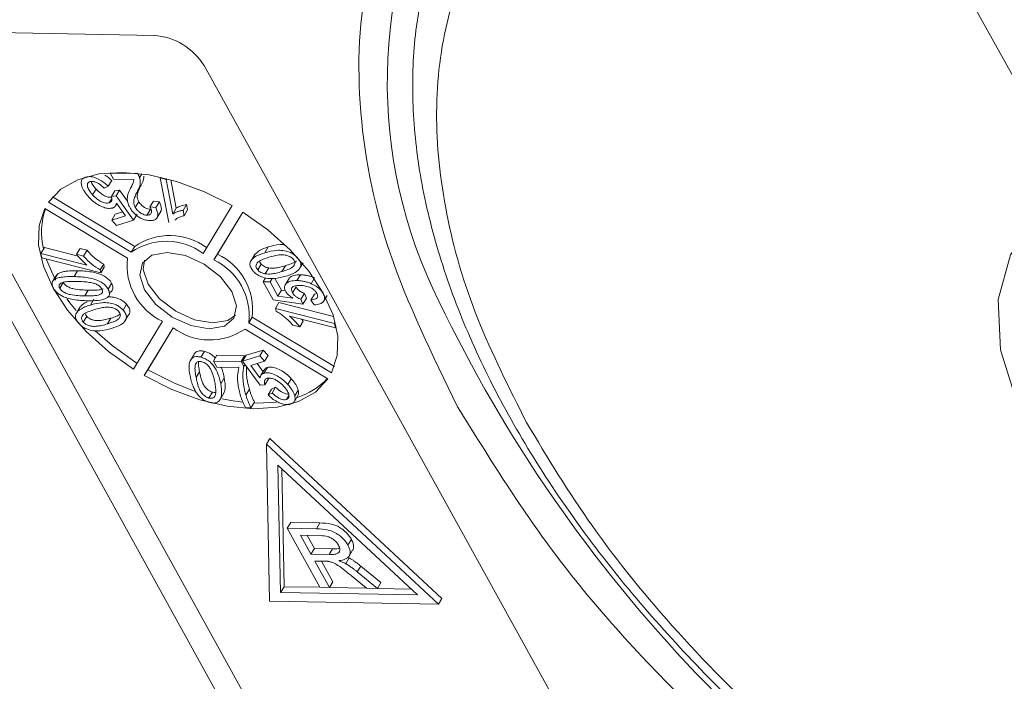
# Model space of a CAD drawing. Header units: millimetres. Extents: x 8853 to 11418, y 45 to 1005.
# Tile 100 of 256: x 9575 to 9595, y 772 to 786. Entities that reach past the tile are written whole.
import ezdxf

# ---------------------------------------------------------------- set-up
doc = ezdxf.new("R2010")
doc.units = ezdxf.units.MM

msp = doc.modelspace()

# ---------------------------------------------------------------- linework, layer by layer
at = {"color": 7, "linetype": 'Continuous', "lineweight": 15}
for p, q in [((9592.533, 790.517), (9596.916, 782.592)), ((9572.002, 785.951), (9577.645, 785.847)), ((9571.93, 785.83), (9579.783, 771.631)), ((9579.492, 771.147), (9571.639, 785.346)), ((9578.692, 785.217), (9586.545, 771.018)), ((9576.219, 782.889), (9576.221, 782.892)), ((9576.732, 782.981), (9576.728, 782.973)), ((9576.798, 782.847), (9576.728, 782.973)), ((9576.728, 782.973), (9577.306, 782.963)), ((9577.309, 782.967), (9577.306, 782.963)), ((9577.392, 782.957), (9577.344, 782.876)), ((9577.784, 782.886), (9577.777, 782.873)), ((9577.957, 781.942), (9577.777, 782.873)), ((9577.777, 782.873), (9577.897, 782.842)), ((9577.905, 782.857), (9577.897, 782.842)), ((9576.688, 782.697), (9576.604, 782.658)), ((9576.761, 782.818), (9576.688, 782.697)), ((9577.225, 782.839), (9576.798, 782.847)), ((9577.374, 782.72), (9577.301, 782.599)), ((9577.897, 782.842), (9578.038, 782.117)), ((9577.995, 782.833), (9578.11, 782.238)), ((9575.527, 782.475), (9577.244, 781.441)), ((9576.434, 782.639), (9576.361, 782.518)), ((9576.763, 782.444), (9576.708, 782.352)), ((9576.829, 782.604), (9576.756, 782.483)), ((9576.756, 782.483), (9576.852, 782.494)), ((9576.829, 782.604), (9576.925, 782.615)), ((9576.925, 782.615), (9576.852, 782.494)), ((9576.852, 782.494), (9577.22, 781.99)), ((9576.925, 782.615), (9577.091, 782.387)), ((9575.439, 782.363), (9577.171, 781.32)), ((9576.839, 782.287), (9576.867, 782.333)), ((9577.049, 782.079), (9576.859, 782.343)), ((9577.325, 782.378), (9577.253, 782.257)), ((9577.634, 782.389), (9577.561, 782.269)), ((9577.561, 782.269), (9577.684, 782.254)), ((9577.634, 782.389), (9577.757, 782.375)), ((9577.757, 782.375), (9577.684, 782.254)), ((9578.11, 782.238), (9578.038, 782.117)), ((9578.324, 782.314), (9578.251, 782.193)), ((9578.324, 782.314), (9578.346, 782.203)), ((9578.674, 781.292), (9579.276, 782.293)), ((9577.094, 781.192), (9575.361, 782.235)), ((9576.835, 782.112), (9576.762, 781.992)), ((9576.762, 781.992), (9577.049, 782.079)), ((9576.835, 782.112), (9576.991, 782.16)), ((9577.293, 782.111), (9577.22, 781.99)), ((9577.57, 782.215), (9577.497, 782.094)), ((9577.713, 782.046), (9577.786, 782.167)), ((9578.273, 782.082), (9578.251, 782.193)), ((9578.346, 782.203), (9578.273, 782.082)), ((9579.498, 782.159), (9578.896, 781.159)), ((9579.498, 782.159), (9578.969, 781.28)), ((9576.862, 781.881), (9576.762, 781.992)), ((9577.22, 781.99), (9576.862, 781.881)), ((9575.355, 781.416), (9575.282, 781.295)), ((9575.355, 781.416), (9576.059, 781.236)), ((9577.244, 781.441), (9577.171, 781.32)), ((9580.032, 781.429), (9579.959, 781.308)), ((9575.3, 781.205), (9575.282, 781.295)), ((9575.282, 781.295), (9576.244, 781.05)), ((9576.099, 781.398), (9576.027, 781.277)), ((9576.173, 781.24), (9576.027, 781.277)), ((9576.099, 781.398), (9576.246, 781.361)), ((9576.246, 781.361), (9576.173, 781.24)), ((9578.969, 781.28), (9578.896, 781.159)), ((9579.761, 781.286), (9579.688, 781.165)), ((9576.534, 780.889), (9575.3, 781.205)), ((9576.596, 781.069), (9576.523, 780.948)), ((9576.534, 780.889), (9576.607, 781.01)), ((9576.596, 781.069), (9576.607, 781.01)), ((9579.812, 780.951), (9579.885, 781.071)), ((9580.316, 780.914), (9580.389, 781.035)), ((9580.643, 781.206), (9580.642, 781.204)), ((9580.685, 780.976), (9580.758, 781.097)), ((9580.702, 781.006), (9580.749, 781.084)), ((9575.595, 780.818), (9575.541, 780.729)), ((9575.556, 780.743), (9575.628, 780.864)), ((9576.048, 780.932), (9575.975, 780.811)), ((9576.534, 780.889), (9576.523, 780.948)), ((9579.968, 780.869), (9580.041, 780.99)), ((9580.704, 780.848), (9580.631, 780.727)), ((9575.525, 780.701), (9575.522, 780.697)), ((9575.748, 780.687), (9575.675, 780.566)), ((9576.76, 780.669), (9576.688, 780.548)), ((9579.975, 780.786), (9579.925, 780.702)), ((9580.135, 780.323), (9579.925, 780.702)), ((9579.925, 780.702), (9580.07, 780.7)), ((9580.113, 780.772), (9580.07, 780.7)), ((9580.07, 780.7), (9580.233, 780.404)), ((9580.169, 780.773), (9580.306, 780.525)), ((9580.473, 780.781), (9580.4, 780.66)), ((9580.612, 780.594), (9580.539, 780.473)), ((9580.992, 780.767), (9580.929, 780.662)), ((9576.2, 780.406), (9576.273, 780.527)), ((9576.712, 780.452), (9576.73, 780.483)), ((9580.306, 780.525), (9580.233, 780.404)), ((9580.233, 780.404), (9580.546, 780.361)), ((9580.306, 780.525), (9580.39, 780.513)), ((9580.787, 780.458), (9580.714, 780.337)), ((9580.787, 780.458), (9580.829, 780.357)), ((9580.997, 780.442), (9580.924, 780.321)), ((9580.997, 780.442), (9581.05, 780.454)), ((9581.177, 780.459), (9581.181, 780.465)), ((9581.186, 780.293), (9581.259, 780.414)), ((9576.105, 780.18), (9576.032, 780.06)), ((9576.388, 780.336), (9576.315, 780.215)), ((9576.657, 780.362), (9576.658, 780.363)), ((9577.071, 780.232), (9576.998, 780.112)), ((9580.756, 780.236), (9580.135, 780.323)), ((9580.183, 780.146), (9580.256, 780.267)), ((9580.256, 780.267), (9581.395, 779.976)), ((9580.714, 780.337), (9580.756, 780.236)), ((9580.829, 780.357), (9580.756, 780.236)), ((9580.994, 780.219), (9580.924, 780.321)), ((9576.239, 779.98), (9576.167, 779.859)), ((9576.239, 779.98), (9576.213, 780.018)), ((9577.029, 779.87), (9577.101, 779.991)), ((9580.183, 780.146), (9580.194, 780.087)), ((9580.183, 780.146), (9581.418, 779.831)), ((9581.435, 779.74), (9580.473, 779.986)), ((9576.672, 779.822), (9576.745, 779.942)), ((9577.219, 778.876), (9577.821, 779.876)), ((9579.623, 779.843), (9579.696, 779.964)), ((9579.623, 779.843), (9581.356, 778.8)), ((9579.696, 779.964), (9581.413, 778.93)), ((9580.544, 779.795), (9580.691, 779.758)), ((9580.763, 779.879), (9580.691, 779.758)), ((9580.728, 779.92), (9580.763, 779.879)), ((9581.431, 779.853), (9581.418, 779.831)), ((9581.418, 779.831), (9581.435, 779.74)), ((9578.043, 779.743), (9577.441, 778.742)), ((9578.043, 779.743), (9577.514, 778.863)), ((9581.279, 778.672), (9579.546, 779.715)), ((9581.452, 779.767), (9581.435, 779.74)), ((9578.47, 779.162), (9578.408, 779.059)), ((9578.699, 779.248), (9578.626, 779.127)), ((9578.959, 779.168), (9578.886, 779.047)), ((9578.959, 779.168), (9579.538, 779.158)), ((9579.538, 779.158), (9579.465, 779.037)), ((9579.57, 779.166), (9579.497, 779.045)), ((9579.497, 779.045), (9579.855, 779.154)), ((9579.538, 779.158), (9579.551, 779.134)), ((9579.57, 779.166), (9579.928, 779.275)), ((9579.928, 779.275), (9579.855, 779.154)), ((9579.855, 779.154), (9579.955, 779.044)), ((9579.928, 779.275), (9580.028, 779.164)), ((9580.028, 779.164), (9579.955, 779.044)), ((9578.401, 779.048), (9578.398, 779.042)), ((9578.886, 779.047), (9579.465, 779.037)), ((9578.956, 778.921), (9578.886, 779.047)), ((9579.465, 779.037), (9579.521, 778.934)), ((9579.865, 778.541), (9579.497, 779.045)), ((9579.547, 778.977), (9579.521, 778.934)), ((9579.955, 779.044), (9579.668, 778.956)), ((9579.668, 778.956), (9579.858, 778.692)), ((9579.799, 778.996), (9579.923, 778.823)), ((9577.441, 778.742), (9577.514, 778.863)), ((9578.523, 778.703), (9578.596, 778.824)), ((9579.419, 778.912), (9578.956, 778.921)), ((9579.951, 778.869), (9579.878, 778.748)), ((9580.013, 778.913), (9579.94, 778.792)), ((9579.11, 778.693), (9579.038, 778.572)), ((9579.961, 778.552), (9579.865, 778.541)), ((9580.034, 778.673), (9579.961, 778.552)), ((9580.03, 778.688), (9580.034, 778.673)), ((9580.513, 778.677), (9580.441, 778.556)), ((9578.865, 778.395), (9578.792, 778.274)), ((9579.039, 778.265), (9579.112, 778.386)), ((9579.637, 778.456), (9579.564, 778.335)), ((9580.102, 778.459), (9580.029, 778.338)), ((9580.029, 778.338), (9580.113, 778.377)), ((9580.102, 778.459), (9580.186, 778.498)), ((9580.186, 778.498), (9580.113, 778.377)), ((9580.657, 778.439), (9580.584, 778.318)), ((9579.744, 778.189), (9579.671, 778.068)), ((9580.462, 778.324), (9580.412, 778.241)), ((9580.578, 778.204), (9580.651, 778.325)), ((9579.671, 778.068), (9579.556, 778.07)), ((9579.993, 777.31), (9580.066, 777.431)), ((9583.587, 773.968), (9579.993, 777.31)), ((9579.993, 777.31), (9580.06, 774.032)), ((9583.66, 774.089), (9580.066, 777.431)), ((9580.235, 776.872), (9583.152, 774.159)), ((9580.29, 774.212), (9580.235, 776.872)), ((9580.363, 774.332), (9580.312, 776.8)), ((9580.428, 775.553), (9580.5, 775.674)), ((9581.112, 775.663), (9580.5, 775.674)), ((9581.04, 775.542), (9581.112, 775.663)), ((9581.11, 774.319), (9580.428, 775.553)), ((9580.428, 775.553), (9581.04, 775.542)), ((9580.705, 775.407), (9581.126, 775.4)), ((9580.924, 775.012), (9580.705, 775.407)), ((9580.997, 775.132), (9580.846, 775.405)), ((9581.697, 775.201), (9581.77, 775.322)), ((9580.924, 775.012), (9580.997, 775.132)), ((9581.375, 775.126), (9580.997, 775.132)), ((9581.375, 775.126), (9581.302, 775.005)), ((9581.72, 774.972), (9581.793, 775.093)), ((9581.302, 775.005), (9580.924, 775.012)), ((9581.207, 774.865), (9581.003, 774.869)), ((9581.309, 774.315), (9581.003, 774.869)), ((9581.382, 774.436), (9581.144, 774.867)), ((9581.649, 774.813), (9581.722, 774.934)), ((9581.891, 774.642), (9581.964, 774.763)), ((9581.891, 774.642), (9582.311, 774.297)), ((9582.384, 774.418), (9581.964, 774.763)), ((9581.309, 774.315), (9581.382, 774.436)), ((9582.083, 774.301), (9581.763, 774.565)), ((9580.29, 774.212), (9580.363, 774.332)), ((9581.11, 774.319), (9580.363, 774.332)), ((9581.11, 774.319), (9581.309, 774.315)), ((9582.083, 774.301), (9581.309, 774.315)), ((9582.311, 774.297), (9582.083, 774.301)), ((9582.311, 774.297), (9582.384, 774.418)), ((9583.018, 774.284), (9582.311, 774.297)), ((9580.06, 774.032), (9583.587, 773.968)), ((9583.152, 774.159), (9580.29, 774.212)), ((9583.66, 774.089), (9583.587, 773.968))]:
    msp.add_line(p, q, dxfattribs=at)
at = {"color": 7, "linetype": 'Continuous', "lineweight": 15, "flags": 128}
for points in [[(9579.276, 782.293), (9578.703, 782.581), (9578.118, 782.797), (9577.541, 782.934), (9576.993, 782.987), (9576.492, 782.954), (9576.057, 782.835), (9575.701, 782.636), (9575.439, 782.363)], [(9596.916, 782.592), (9596.091, 782.027), (9595.539, 781.264), (9595.281, 780.335), (9595.331, 779.281), (9595.685, 778.148), (9596.329, 776.984), (9597.234, 775.841), (9598.361, 774.767), (9599.661, 773.81), (9601.078, 773.011), (9602.551, 772.404)], [(9575.361, 782.235), (9575.243, 781.875), (9575.233, 781.468), (9575.333, 781.027), (9575.537, 780.569), (9575.84, 780.109), (9576.231, 779.664), (9576.696, 779.248), (9577.219, 778.876)], [(9581.356, 778.8), (9581.474, 779.16), (9581.484, 779.567), (9581.385, 780.008), (9581.18, 780.466), (9580.877, 780.926), (9580.486, 781.371), (9580.021, 781.787), (9579.498, 782.159)], [(9577.447, 780.534), (9577.686, 780.228), (9578.026, 779.965), (9578.417, 779.787), (9578.8, 779.72), (9579.115, 779.774), (9579.315, 779.942), (9579.369, 780.197), (9579.27, 780.501), (9579.032, 780.807), (9578.691, 781.07), (9578.3, 781.248), (9577.917, 781.315), (9577.602, 781.261), (9577.402, 781.093), (9577.348, 780.838), (9577.447, 780.534)], [(9575.395, 781.18), (9575.405, 781.148), (9575.587, 780.733)], [(9577.445, 781.15), (9577.421, 780.959), (9577.52, 780.655)], [(9577.52, 780.655), (9577.758, 780.349), (9578.099, 780.086), (9578.49, 779.908), (9578.873, 779.841), (9579.188, 779.895), (9579.345, 780.006)], [(9575.825, 780.349), (9575.913, 780.23), (9576.016, 780.101)], [(9576.416, 779.675), (9576.769, 779.369), (9577.292, 778.997)], [(9577.441, 778.742), (9578.014, 778.454), (9578.599, 778.238), (9579.176, 778.101), (9579.724, 778.048), (9580.225, 778.082), (9580.661, 778.2), (9581.016, 778.399), (9581.279, 778.672)], [(9577.514, 778.863), (9578.087, 778.575), (9578.494, 778.416)], [(9579.068, 778.256), (9579.249, 778.222), (9579.503, 778.187)], [(9579.733, 778.171), (9579.797, 778.169), (9580.202, 778.189)]]:
    msp.add_lwpolyline(points, dxfattribs=at)
at = {"color": 7, "linetype": 'Continuous', "lineweight": 15}
for centre, radius, start, end in [((9592.786, 784.877), 10.268, 151.5212, 206.5122), ((9577.56, 784.522), 1.328, 31.5519, 86.3409), ((9576.797, 781.742), 1.501, 161.1824, 193.5852), ((9577.976, 780.387), 1.283, 53.1088, 124.7894), ((9577.903, 780.266), 1.283, 53.1088, 124.7894), ((9578.422, 780.118), 1.284, 353.1116, 64.7812), ((9578.368, 781.038), 1.284, 173.1116, 244.7812), ((9578.349, 779.997), 1.284, 353.1116, 64.7812), ((9610.839, 793.388), 30.225, 205.6723, 241.6098), ((9578.814, 780.769), 1.283, 233.1088, 304.7894), ((9580.191, 779.684), 1.468, 287.7903, 316.9125)]:
    msp.add_arc(centre, radius, start, end, dxfattribs=at)
for points, knots in [([(9585.428, 777.76), (9585.062, 778.485), (9584.317, 779.961), (9583.692, 782.149), (9583.47, 784.278), (9583.718, 786.265), (9584.425, 788.034), (9585.566, 789.519), (9587.05, 790.709), (9588.305, 791.239), (9588.921, 791.499)], [0, 0, 0, 0, 0.119843, 0.244, 0.371208, 0.5, 0.628792, 0.756, 0.880157, 1, 1, 1, 1]), ([(9583.987, 778.092), (9583.461, 779.17), (9582.398, 781.348), (9581.828, 784.47), (9581.997, 787.352), (9582.809, 788.921), (9583.211, 789.698)], [0, 0, 0, 0, 0.247448, 0.5, 0.752552, 1, 1, 1, 1]), ([(9584.457, 789.543), (9584.409, 789.482), (9584.061, 789.039), (9583.614, 788.052), (9583.181, 786.638), (9583.018, 785.136), (9583.078, 783.619), (9583.358, 782.05), (9583.849, 780.449), (9584.542, 778.834), (9585.424, 777.223), (9586.48, 775.634), (9587.691, 774.089), (9589.025, 772.615), (9590.457, 771.226), (9591.834, 770.042), (9593.119, 769.045), (9594.478, 768.069), (9595.491, 767.436), (9596.097, 767.058)], [0, 0, 0, 0, 0.010965, 0.078894, 0.150735, 0.215827, 0.281162, 0.346571, 0.411899, 0.477032, 0.541857, 0.606253, 0.670017, 0.732701, 0.793199, 0.852776, 0.895542, 0.937437, 1, 1, 1, 1]), ([(9576.133, 782.717), (9576.13, 782.732), (9576.124, 782.763), (9576.127, 782.801), (9576.138, 782.832), (9576.157, 782.856), (9576.184, 782.876), (9576.207, 782.885), (9576.219, 782.889)], [0, 0, 0, 0, 0.191156, 0.386745, 0.532242, 0.682074, 0.838678, 1, 1, 1, 1]), ([(9576.219, 782.889), (9576.251, 782.895), (9576.307, 782.906), (9576.417, 782.88), (9576.523, 782.83), (9576.617, 782.764), (9576.667, 782.717), (9576.688, 782.697)], [0, 0, 0, 0, 0.231218, 0.408045, 0.624904, 0.840008, 1, 1, 1, 1]), ([(9576.617, 782.932), (9576.644, 782.914), (9576.696, 782.88), (9576.74, 782.838), (9576.761, 782.818)], [0, 0, 0, 0, 0.510778, 1, 1, 1, 1]), ([(9577.344, 782.876), (9577.347, 782.861), (9577.354, 782.832), (9577.358, 782.791), (9577.357, 782.752), (9577.351, 782.706), (9577.332, 782.655), (9577.312, 782.618), (9577.301, 782.599)], [0, 0, 0, 0, 0.138221, 0.277395, 0.402216, 0.527815, 0.762777, 1, 1, 1, 1]), ([(9577.306, 782.963), (9577.308, 782.959), (9577.312, 782.952), (9577.318, 782.941), (9577.324, 782.93), (9577.33, 782.915), (9577.337, 782.897), (9577.341, 782.883), (9577.344, 782.876)], [0, 0, 0, 0, 0.1251332, 0.2502946, 0.3754491, 0.5007794, 0.7498085, 1, 1, 1, 1]), ([(9577.43, 782.905), (9577.43, 782.895), (9577.43, 782.871), (9577.423, 782.827), (9577.405, 782.776), (9577.385, 782.739), (9577.374, 782.72)], [0, 0, 0, 0, 0.153828, 0.331616, 0.664207, 1, 1, 1, 1]), ([(9576.277, 782.479), (9576.268, 782.489), (9576.25, 782.509), (9576.226, 782.54), (9576.203, 782.57), (9576.178, 782.61), (9576.151, 782.66), (9576.139, 782.698), (9576.133, 782.717)], [0, 0, 0, 0, 0.127976, 0.256265, 0.384294, 0.512916, 0.753586, 1, 1, 1, 1]), ([(9576.305, 782.794), (9576.291, 782.788), (9576.264, 782.775), (9576.248, 782.733), (9576.256, 782.671), (9576.295, 782.595), (9576.34, 782.543), (9576.361, 782.518)], [0, 0, 0, 0, 0.150705, 0.302187, 0.50178, 0.762512, 1, 1, 1, 1]), ([(9576.604, 782.658), (9576.567, 782.692), (9576.512, 782.74), (9576.424, 782.784), (9576.362, 782.802), (9576.324, 782.799), (9576.307, 782.794), (9576.305, 782.794)], [0, 0, 0, 0, 0.4214198, 0.6080374, 0.7953315, 0.9757572, 1, 1, 1, 1]), ([(9576.331, 782.801), (9576.332, 782.8), (9576.334, 782.773), (9576.37, 782.715), (9576.413, 782.664), (9576.434, 782.639)], [0, 0, 0, 0, 0.023377, 0.53447, 1, 1, 1, 1]), ([(9577.138, 782.258), (9577.127, 782.279), (9577.106, 782.32), (9577.088, 782.388), (9577.085, 782.459), (9577.099, 782.53), (9577.124, 782.596), (9577.145, 782.638), (9577.155, 782.659)], [0, 0, 0, 0, 0.131944, 0.266787, 0.446934, 0.632145, 0.81578, 1, 1, 1, 1]), ([(9577.155, 782.659), (9577.163, 782.673), (9577.175, 782.695), (9577.19, 782.725), (9577.204, 782.754), (9577.22, 782.79), (9577.223, 782.822), (9577.225, 782.839)], [0, 0, 0, 0, 0.259965, 0.389946, 0.519942, 0.758178, 1, 1, 1, 1]), ([(9577.374, 782.72), (9577.359, 782.69), (9577.329, 782.63), (9577.296, 782.541), (9577.291, 782.454), (9577.316, 782.398), (9577.325, 782.378)], [0, 0, 0, 0, 0.298377, 0.597096, 0.853169, 1, 1, 1, 1]), ([(9576.777, 782.243), (9576.75, 782.238), (9576.697, 782.229), (9576.587, 782.256), (9576.472, 782.311), (9576.362, 782.391), (9576.304, 782.451), (9576.277, 782.479)], [0, 0, 0, 0, 0.1776741, 0.352669, 0.5716803, 0.7946425, 1, 1, 1, 1]), ([(9576.361, 782.518), (9576.394, 782.485), (9576.445, 782.433), (9576.537, 782.376), (9576.611, 782.348), (9576.67, 782.343), (9576.698, 782.35), (9576.708, 782.352)], [0, 0, 0, 0, 0.338842, 0.53301, 0.728333, 0.898026, 1, 1, 1, 1]), ([(9576.434, 782.639), (9576.466, 782.606), (9576.518, 782.554), (9576.609, 782.497), (9576.684, 782.469), (9576.735, 782.464), (9576.756, 782.468), (9576.759, 782.469)], [0, 0, 0, 0, 0.3635191, 0.5718291, 0.7813771, 0.9634286, 1, 1, 1, 1]), ([(9576.708, 782.352), (9576.725, 782.36), (9576.757, 782.376), (9576.77, 782.424), (9576.764, 782.46), (9576.757, 782.481), (9576.756, 782.483)], [0, 0, 0, 0, 0.349762, 0.652672, 0.962091, 1, 1, 1, 1]), ([(9577.301, 782.599), (9577.286, 782.569), (9577.257, 782.51), (9577.223, 782.42), (9577.218, 782.333), (9577.243, 782.277), (9577.253, 782.257)], [0, 0, 0, 0, 0.2983772, 0.5970962, 0.8531687, 1, 1, 1, 1]), ([(9576.859, 782.343), (9576.858, 782.336), (9576.855, 782.322), (9576.847, 782.299), (9576.832, 782.276), (9576.813, 782.259), (9576.793, 782.249), (9576.782, 782.245), (9576.777, 782.243)], [0, 0, 0, 0, 0.157952, 0.316856, 0.544695, 0.779396, 0.889257, 1, 1, 1, 1]), ([(9577.558, 781.98), (9577.52, 781.984), (9577.455, 781.99), (9577.357, 782.034), (9577.274, 782.092), (9577.194, 782.168), (9577.157, 782.226), (9577.138, 782.258)], [0, 0, 0, 0, 0.231592, 0.399113, 0.5659, 0.765762, 1, 1, 1, 1]), ([(9577.253, 782.257), (9577.27, 782.231), (9577.298, 782.189), (9577.36, 782.14), (9577.415, 782.11), (9577.462, 782.096), (9577.488, 782.095), (9577.497, 782.094)], [0, 0, 0, 0, 0.326003, 0.538357, 0.716388, 0.895146, 1, 1, 1, 1]), ([(9577.325, 782.378), (9577.342, 782.352), (9577.371, 782.31), (9577.432, 782.26), (9577.488, 782.23), (9577.534, 782.217), (9577.56, 782.216), (9577.57, 782.215)], [0, 0, 0, 0, 0.326003, 0.538357, 0.716388, 0.895146, 1, 1, 1, 1]), ([(9577.497, 782.094), (9577.517, 782.095), (9577.552, 782.098), (9577.582, 782.122), (9577.596, 782.155), (9577.592, 782.204), (9577.573, 782.244), (9577.561, 782.269)], [0, 0, 0, 0, 0.209928, 0.370242, 0.529862, 0.716294, 1, 1, 1, 1]), ([(9577.684, 782.254), (9577.706, 782.199), (9577.737, 782.12), (9577.714, 782.034), (9577.667, 781.994), (9577.608, 781.981), (9577.57, 781.98), (9577.558, 781.98)], [0, 0, 0, 0, 0.392892, 0.572783, 0.753614, 0.921225, 1, 1, 1, 1]), ([(9577.757, 782.375), (9577.78, 782.319), (9577.813, 782.242), (9577.79, 782.184), (9577.784, 782.167)], [0, 0, 0, 0, 0.719396, 1, 1, 1, 1]), ([(9578.11, 782.238), (9578.125, 782.247), (9578.155, 782.267), (9578.225, 782.295), (9578.285, 782.306), (9578.324, 782.314)], [0, 0, 0, 0, 0.256073, 0.512151, 1, 1, 1, 1]), ([(9578.251, 782.193), (9578.241, 782.191), (9578.219, 782.189), (9578.189, 782.182), (9578.16, 782.174), (9578.123, 782.162), (9578.08, 782.145), (9578.052, 782.126), (9578.038, 782.117)], [0, 0, 0, 0, 0.127798, 0.256107, 0.383903, 0.511894, 0.754532, 1, 1, 1, 1]), ([(9578.083, 781.988), (9578.093, 781.999), (9578.12, 782.024), (9578.177, 782.055), (9578.232, 782.073), (9578.266, 782.081), (9578.273, 782.082)], [0, 0, 0, 0, 0.229194, 0.565379, 0.908178, 1, 1, 1, 1]), ([(9579.766, 781.283), (9579.791, 781.309), (9579.858, 781.377), (9579.966, 781.409), (9580.032, 781.429)], [0, 0, 0, 0, 0.384265, 1, 1, 1, 1]), ([(9580.032, 781.429), (9580.109, 781.452), (9580.209, 781.483), (9580.333, 781.478), (9580.36, 781.477)], [0, 0, 0, 0, 0.77489, 1, 1, 1, 1]), ([(9576.027, 781.277), (9576.042, 781.257), (9576.073, 781.216), (9576.143, 781.139), (9576.204, 781.085), (9576.244, 781.05)], [0, 0, 0, 0, 0.256175, 0.51219, 1, 1, 1, 1]), ([(9576.523, 780.948), (9576.461, 780.986), (9576.335, 781.065), (9576.228, 781.174), (9576.179, 781.233), (9576.173, 781.24)], [0, 0, 0, 0, 0.458957, 0.935465, 1, 1, 1, 1]), ([(9576.246, 781.361), (9576.278, 781.325), (9576.336, 781.258), (9576.453, 781.156), (9576.543, 781.101), (9576.596, 781.069)], [0, 0, 0, 0, 0.33377, 0.609955, 1, 1, 1, 1]), ([(9579.719, 780.924), (9579.698, 780.95), (9579.657, 781.003), (9579.643, 781.082), (9579.676, 781.166), (9579.78, 781.249), (9579.895, 781.287), (9579.959, 781.308)], [0, 0, 0, 0, 0.129663, 0.25238, 0.389931, 0.65822, 1, 1, 1, 1]), ([(9579.812, 780.951), (9579.802, 780.963), (9579.782, 780.989), (9579.772, 781.032), (9579.781, 781.079), (9579.831, 781.132), (9579.925, 781.174), (9580.005, 781.2), (9580.045, 781.214)], [0, 0, 0, 0, 0.081148, 0.162775, 0.281887, 0.440431, 0.71766, 1, 1, 1, 1]), ([(9579.959, 781.308), (9580.038, 781.329), (9580.152, 781.361), (9580.332, 781.36), (9580.456, 781.333), (9580.556, 781.281), (9580.61, 781.238), (9580.635, 781.211), (9580.642, 781.204)], [0, 0, 0, 0, 0.398455, 0.580367, 0.764167, 0.863829, 0.96352, 1, 1, 1, 1]), ([(9580.045, 781.214), (9580.083, 781.225), (9580.161, 781.247), (9580.272, 781.267), (9580.373, 781.265), (9580.448, 781.244), (9580.504, 781.218), (9580.534, 781.193), (9580.548, 781.179), (9580.551, 781.177)], [0, 0, 0, 0, 0.263277, 0.527047, 0.704761, 0.823099, 0.903112, 0.983865, 1, 1, 1, 1]), ([(9579.885, 781.071), (9579.874, 781.084), (9579.857, 781.105), (9579.853, 781.125), (9579.852, 781.133)], [0, 0, 0, 0, 0.606315, 1, 1, 1, 1]), ([(9580.041, 780.99), (9580.019, 780.995), (9579.982, 781.003), (9579.929, 781.031), (9579.9, 781.055), (9579.887, 781.069), (9579.885, 781.071)], [0, 0, 0, 0, 0.3934279, 0.6679699, 0.9431107, 1, 1, 1, 1]), ([(9580.389, 781.035), (9580.37, 781.03), (9580.332, 781.018), (9580.275, 781.005), (9580.22, 780.994), (9580.165, 780.987), (9580.106, 780.982), (9580.063, 780.987), (9580.041, 780.99)], [0, 0, 0, 0, 0.183286, 0.366712, 0.522381, 0.678491, 0.837651, 1, 1, 1, 1]), ([(9580.551, 781.177), (9580.56, 781.164), (9580.579, 781.14), (9580.59, 781.098), (9580.581, 781.052), (9580.533, 780.998), (9580.438, 780.954), (9580.357, 780.928), (9580.316, 780.914)], [0, 0, 0, 0, 0.078202, 0.156814, 0.274428, 0.428483, 0.711398, 1, 1, 1, 1]), ([(9580.618, 781.138), (9580.617, 781.136), (9580.593, 781.107), (9580.509, 781.077), (9580.429, 781.049), (9580.389, 781.035)], [0, 0, 0, 0, 0.0254535, 0.5078786, 1, 1, 1, 1]), ([(9580.702, 781.006), (9580.692, 780.988), (9580.67, 780.951), (9580.619, 780.913), (9580.567, 780.883), (9580.515, 780.859), (9580.46, 780.838), (9580.421, 780.826), (9580.402, 780.82)], [0, 0, 0, 0, 0.18979, 0.385218, 0.537634, 0.690722, 0.845228, 1, 1, 1, 1]), ([(9580.642, 781.204), (9580.653, 781.191), (9580.676, 781.164), (9580.699, 781.124), (9580.712, 781.085), (9580.714, 781.053), (9580.71, 781.027), (9580.705, 781.013), (9580.702, 781.006)], [0, 0, 0, 0, 0.190309, 0.38662, 0.562308, 0.745207, 0.871859, 1, 1, 1, 1]), ([(9575.556, 780.743), (9575.578, 780.755), (9575.622, 780.78), (9575.699, 780.796), (9575.772, 780.805), (9575.837, 780.81), (9575.906, 780.812), (9575.952, 780.812), (9575.975, 780.811)], [0, 0, 0, 0, 0.203404, 0.412578, 0.558423, 0.704766, 0.852269, 1, 1, 1, 1]), ([(9575.596, 780.817), (9575.597, 780.821), (9575.6, 780.832), (9575.612, 780.848), (9575.623, 780.859), (9575.628, 780.864)], [0, 0, 0, 0, 0.2062071, 0.6002211, 1, 1, 1, 1]), ([(9575.628, 780.864), (9575.65, 780.876), (9575.695, 780.901), (9575.772, 780.917), (9575.844, 780.926), (9575.91, 780.931), (9575.978, 780.933), (9576.025, 780.933), (9576.048, 780.932)], [0, 0, 0, 0, 0.203404, 0.412578, 0.558423, 0.704766, 0.852269, 1, 1, 1, 1]), ([(9575.975, 780.811), (9576.071, 780.808), (9576.211, 780.802), (9576.4, 780.758), (9576.516, 780.712), (9576.603, 780.654), (9576.657, 780.598), (9576.679, 780.562), (9576.688, 780.548)], [0, 0, 0, 0, 0.396817, 0.575976, 0.724424, 0.827652, 0.931402, 1, 1, 1, 1]), ([(9576.048, 780.932), (9576.144, 780.929), (9576.283, 780.923), (9576.473, 780.879), (9576.589, 780.833), (9576.676, 780.774), (9576.73, 780.719), (9576.752, 780.683), (9576.76, 780.669)], [0, 0, 0, 0, 0.396817, 0.575976, 0.724424, 0.827652, 0.931402, 1, 1, 1, 1]), ([(9580.402, 780.82), (9580.324, 780.798), (9580.209, 780.767), (9580.027, 780.768), (9579.902, 780.796), (9579.801, 780.849), (9579.749, 780.891), (9579.725, 780.917), (9579.719, 780.924)], [0, 0, 0, 0, 0.397933, 0.582332, 0.768605, 0.868643, 0.968479, 1, 1, 1, 1]), ([(9579.968, 780.869), (9579.946, 780.874), (9579.909, 780.883), (9579.856, 780.91), (9579.827, 780.934), (9579.814, 780.948), (9579.812, 780.951)], [0, 0, 0, 0, 0.393428, 0.66797, 0.943111, 1, 1, 1, 1]), ([(9580.316, 780.914), (9580.297, 780.909), (9580.259, 780.898), (9580.202, 780.884), (9580.147, 780.873), (9580.092, 780.866), (9580.034, 780.862), (9579.99, 780.867), (9579.968, 780.869)], [0, 0, 0, 0, 0.183286, 0.366712, 0.522381, 0.678491, 0.837651, 1, 1, 1, 1]), ([(9580.477, 780.779), (9580.482, 780.786), (9580.502, 780.814), (9580.577, 780.842), (9580.657, 780.846), (9580.704, 780.848)], [0, 0, 0, 0, 0.135799, 0.493733, 1, 1, 1, 1]), ([(9580.704, 780.848), (9580.716, 780.848), (9580.739, 780.847), (9580.776, 780.844), (9580.814, 780.838), (9580.863, 780.829), (9580.926, 780.813), (9580.976, 780.793), (9581.002, 780.783)], [0, 0, 0, 0, 0.127378, 0.254999, 0.382438, 0.510406, 0.752427, 1, 1, 1, 1]), ([(9575.545, 780.569), (9575.537, 780.583), (9575.523, 780.612), (9575.515, 780.65), (9575.517, 780.682), (9575.525, 780.707), (9575.539, 780.727), (9575.55, 780.738), (9575.556, 780.743)], [0, 0, 0, 0, 0.203225, 0.41287, 0.56979, 0.731801, 0.864927, 1, 1, 1, 1]), ([(9575.675, 780.566), (9575.669, 780.579), (9575.658, 780.605), (9575.666, 780.642), (9575.694, 780.674), (9575.767, 780.701), (9575.883, 780.711), (9575.982, 780.71), (9576.032, 780.71)], [0, 0, 0, 0, 0.0834403, 0.1674573, 0.2901796, 0.424177, 0.7091941, 1, 1, 1, 1]), ([(9576.273, 780.527), (9576.225, 780.529), (9576.126, 780.532), (9575.998, 780.544), (9575.889, 780.575), (9575.824, 780.61), (9575.774, 780.649), (9575.756, 780.674), (9575.748, 780.687)], [0, 0, 0, 0, 0.271738, 0.571643, 0.702765, 0.834611, 0.913732, 1, 1, 1, 1]), ([(9576.032, 780.71), (9576.056, 780.71), (9576.103, 780.708), (9576.17, 780.705), (9576.234, 780.699), (9576.294, 780.69), (9576.356, 780.679), (9576.399, 780.665), (9576.421, 780.658)], [0, 0, 0, 0, 0.190496, 0.381118, 0.533543, 0.686347, 0.8418, 1, 1, 1, 1]), ([(9576.421, 780.658), (9576.447, 780.646), (9576.487, 780.626), (9576.532, 780.588), (9576.549, 780.565), (9576.556, 780.552), (9576.557, 780.551)], [0, 0, 0, 0, 0.472419, 0.721549, 0.970751, 1, 1, 1, 1]), ([(9576.76, 780.669), (9576.773, 780.641), (9576.796, 780.586), (9576.779, 780.524), (9576.753, 780.49), (9576.731, 780.484), (9576.73, 780.484)], [0, 0, 0, 0, 0.355401, 0.696262, 0.986906, 1, 1, 1, 1]), ([(9580.393, 780.503), (9580.384, 780.524), (9580.364, 780.568), (9580.374, 780.632), (9580.418, 780.683), (9580.503, 780.723), (9580.584, 780.726), (9580.631, 780.727)], [0, 0, 0, 0, 0.142548, 0.302942, 0.503054, 0.708879, 1, 1, 1, 1]), ([(9580.696, 780.626), (9580.653, 780.624), (9580.591, 780.622), (9580.535, 780.592), (9580.514, 780.559), (9580.518, 780.516), (9580.532, 780.488), (9580.539, 780.473)], [0, 0, 0, 0, 0.3839625, 0.5476128, 0.7130219, 0.8550956, 1, 1, 1, 1]), ([(9580.612, 780.594), (9580.617, 780.584), (9580.629, 780.565), (9580.652, 780.539), (9580.677, 780.517), (9580.707, 780.496), (9580.744, 780.476), (9580.773, 780.464), (9580.787, 780.458)], [0, 0, 0, 0, 0.169274, 0.343337, 0.470122, 0.601323, 0.797642, 1, 1, 1, 1]), ([(9580.631, 780.727), (9580.643, 780.727), (9580.667, 780.726), (9580.703, 780.723), (9580.741, 780.718), (9580.79, 780.708), (9580.853, 780.692), (9580.904, 780.672), (9580.929, 780.662)], [0, 0, 0, 0, 0.127378, 0.254999, 0.382438, 0.510406, 0.752427, 1, 1, 1, 1]), ([(9581.046, 780.462), (9581.033, 780.482), (9581.011, 780.516), (9580.952, 780.561), (9580.877, 780.597), (9580.787, 780.621), (9580.725, 780.624), (9580.696, 780.626)], [0, 0, 0, 0, 0.188744, 0.324822, 0.492508, 0.758011, 1, 1, 1, 1]), ([(9580.929, 780.662), (9580.949, 780.653), (9580.989, 780.635), (9581.042, 780.602), (9581.087, 780.569), (9581.122, 780.535), (9581.154, 780.498), (9581.169, 780.472), (9581.177, 780.459)], [0, 0, 0, 0, 0.1932488, 0.3908984, 0.5355885, 0.684711, 0.8399549, 1, 1, 1, 1]), ([(9576.256, 780.305), (9576.16, 780.309), (9576.021, 780.314), (9575.825, 780.359), (9575.702, 780.41), (9575.612, 780.478), (9575.568, 780.529), (9575.55, 780.559), (9575.545, 780.569)], [0, 0, 0, 0, 0.397293, 0.573404, 0.751661, 0.853128, 0.954558, 1, 1, 1, 1]), ([(9576.2, 780.406), (9576.153, 780.408), (9576.053, 780.411), (9575.925, 780.424), (9575.816, 780.455), (9575.751, 780.489), (9575.701, 780.528), (9575.684, 780.553), (9575.675, 780.566)], [0, 0, 0, 0, 0.2717375, 0.5716425, 0.702765, 0.8346115, 0.9137322, 1, 1, 1, 1]), ([(9576.557, 780.551), (9576.563, 780.538), (9576.574, 780.512), (9576.567, 780.475), (9576.539, 780.442), (9576.465, 780.415), (9576.347, 780.406), (9576.249, 780.406), (9576.2, 780.406)], [0, 0, 0, 0, 0.085224, 0.171206, 0.283222, 0.43306, 0.713823, 1, 1, 1, 1]), ([(9576.688, 780.548), (9576.7, 780.52), (9576.723, 780.466), (9576.709, 780.401), (9576.634, 780.339), (9576.479, 780.305), (9576.331, 780.305), (9576.256, 780.305)], [0, 0, 0, 0, 0.132467, 0.259515, 0.367846, 0.679603, 1, 1, 1, 1]), ([(9576.583, 780.556), (9576.573, 780.552), (9576.529, 780.531), (9576.418, 780.528), (9576.322, 780.527), (9576.273, 780.527)], [0, 0, 0, 0, 0.115715, 0.553635, 1, 1, 1, 1]), ([(9576.671, 780.385), (9576.701, 780.385), (9576.774, 780.387), (9576.886, 780.361), (9576.986, 780.309), (9577.04, 780.266), (9577.065, 780.239), (9577.071, 780.232)], [0, 0, 0, 0, 0.236947, 0.571547, 0.753904, 0.936306, 1, 1, 1, 1]), ([(9580.546, 780.361), (9580.537, 780.367), (9580.517, 780.38), (9580.485, 780.402), (9580.452, 780.429), (9580.425, 780.457), (9580.406, 780.482), (9580.398, 780.496), (9580.393, 780.503)], [0, 0, 0, 0, 0.155622, 0.312048, 0.522865, 0.739991, 0.868899, 1, 1, 1, 1]), ([(9580.539, 780.473), (9580.545, 780.463), (9580.556, 780.444), (9580.579, 780.418), (9580.604, 780.396), (9580.634, 780.375), (9580.671, 780.355), (9580.7, 780.343), (9580.714, 780.337)], [0, 0, 0, 0, 0.169274, 0.343337, 0.470122, 0.601323, 0.797642, 1, 1, 1, 1]), ([(9580.924, 780.321), (9580.96, 780.326), (9581.012, 780.333), (9581.055, 780.366), (9581.067, 780.398), (9581.062, 780.432), (9581.051, 780.453), (9581.046, 780.462)], [0, 0, 0, 0, 0.406374, 0.592589, 0.744614, 0.896945, 1, 1, 1, 1]), ([(9581.177, 780.459), (9581.191, 780.428), (9581.217, 780.368), (9581.196, 780.295), (9581.134, 780.241), (9581.056, 780.223), (9581.004, 780.22), (9580.994, 780.219)], [0, 0, 0, 0, 0.222912, 0.429114, 0.647214, 0.937531, 1, 1, 1, 1]), ([(9576.015, 780.029), (9576.026, 780.048), (9576.048, 780.085), (9576.099, 780.123), (9576.151, 780.152), (9576.203, 780.176), (9576.258, 780.197), (9576.296, 780.209), (9576.315, 780.215)], [0, 0, 0, 0, 0.192003, 0.389705, 0.541013, 0.692984, 0.846361, 1, 1, 1, 1]), ([(9576.107, 780.179), (9576.112, 780.187), (9576.129, 780.214), (9576.172, 780.243), (9576.216, 780.269), (9576.242, 780.281), (9576.25, 780.284)], [0, 0, 0, 0, 0.171268, 0.556783, 0.85183, 1, 1, 1, 1]), ([(9576.315, 780.215), (9576.394, 780.237), (9576.508, 780.268), (9576.689, 780.267), (9576.813, 780.24), (9576.914, 780.188), (9576.967, 780.145), (9576.992, 780.118), (9576.998, 780.112)], [0, 0, 0, 0, 0.397993, 0.580197, 0.764282, 0.864607, 0.964958, 1, 1, 1, 1]), ([(9577.071, 780.232), (9577.092, 780.206), (9577.133, 780.155), (9577.146, 780.078), (9577.132, 780.023), (9577.105, 780.001), (9577.096, 779.994)], [0, 0, 0, 0, 0.2832059, 0.5583133, 0.8571422, 1, 1, 1, 1]), ([(9576.075, 779.831), (9576.064, 779.844), (9576.041, 779.871), (9576.018, 779.912), (9576.006, 779.95), (9576.003, 779.982), (9576.007, 780.008), (9576.012, 780.022), (9576.015, 780.029)], [0, 0, 0, 0, 0.190309, 0.38662, 0.562308, 0.745207, 0.871859, 1, 1, 1, 1]), ([(9576.167, 779.859), (9576.157, 779.871), (9576.137, 779.897), (9576.128, 779.941), (9576.138, 779.985), (9576.186, 780.038), (9576.278, 780.081), (9576.36, 780.107), (9576.401, 780.121)], [0, 0, 0, 0, 0.082176, 0.164779, 0.286551, 0.426628, 0.71036, 1, 1, 1, 1]), ([(9576.745, 779.942), (9576.707, 779.931), (9576.629, 779.909), (9576.518, 779.889), (9576.418, 779.891), (9576.342, 779.911), (9576.286, 779.938), (9576.256, 779.963), (9576.242, 779.977), (9576.239, 779.98)], [0, 0, 0, 0, 0.2632099, 0.5269064, 0.7028949, 0.8221496, 0.9023964, 0.9833774, 1, 1, 1, 1]), ([(9576.401, 780.121), (9576.42, 780.126), (9576.458, 780.138), (9576.515, 780.151), (9576.57, 780.162), (9576.625, 780.169), (9576.684, 780.174), (9576.727, 780.169), (9576.749, 780.166)], [0, 0, 0, 0, 0.183286, 0.366712, 0.522381, 0.678491, 0.837651, 1, 1, 1, 1]), ([(9576.905, 780.085), (9576.915, 780.072), (9576.935, 780.046), (9576.946, 780.002), (9576.935, 779.955), (9576.884, 779.903), (9576.791, 779.86), (9576.712, 779.835), (9576.672, 779.822)], [0, 0, 0, 0, 0.081496, 0.163467, 0.284617, 0.447025, 0.72114, 1, 1, 1, 1]), ([(9576.938, 780.022), (9576.914, 780.009), (9576.855, 779.976), (9576.785, 779.955), (9576.745, 779.942)], [0, 0, 0, 0, 0.4218719, 1, 1, 1, 1]), ([(9576.749, 780.166), (9576.762, 780.163), (9576.788, 780.158), (9576.823, 780.145), (9576.851, 780.13), (9576.871, 780.116), (9576.89, 780.101), (9576.9, 780.09), (9576.905, 780.085)], [0, 0, 0, 0, 0.234136, 0.47621, 0.606476, 0.74032, 0.868467, 1, 1, 1, 1]), ([(9576.998, 780.112), (9577.019, 780.085), (9577.06, 780.034), (9577.074, 779.956), (9577.044, 779.873), (9576.941, 779.788), (9576.825, 779.749), (9576.758, 779.727)], [0, 0, 0, 0, 0.126146, 0.248685, 0.381789, 0.644448, 1, 1, 1, 1]), ([(9580.194, 780.087), (9580.225, 780.07), (9580.288, 780.033), (9580.374, 779.966), (9580.456, 779.894), (9580.511, 779.835), (9580.539, 779.802), (9580.544, 779.795)], [0, 0, 0, 0, 0.225798, 0.458384, 0.695809, 0.938062, 1, 1, 1, 1]), ([(9580.691, 779.758), (9580.683, 779.768), (9580.668, 779.788), (9580.643, 779.819), (9580.617, 779.848), (9580.581, 779.887), (9580.535, 779.934), (9580.494, 779.968), (9580.473, 779.986)], [0, 0, 0, 0, 0.127794, 0.25608, 0.383876, 0.511854, 0.754509, 1, 1, 1, 1]), ([(9576.758, 779.727), (9576.679, 779.706), (9576.565, 779.674), (9576.385, 779.675), (9576.261, 779.702), (9576.161, 779.754), (9576.108, 779.797), (9576.082, 779.824), (9576.075, 779.831)], [0, 0, 0, 0, 0.398487, 0.580423, 0.764447, 0.863754, 0.963105, 1, 1, 1, 1]), ([(9576.672, 779.822), (9576.634, 779.811), (9576.557, 779.789), (9576.446, 779.769), (9576.345, 779.77), (9576.269, 779.791), (9576.214, 779.817), (9576.183, 779.842), (9576.169, 779.856), (9576.167, 779.859)], [0, 0, 0, 0, 0.2632099, 0.5269064, 0.7028949, 0.8221496, 0.9023964, 0.9833774, 1, 1, 1, 1]), ([(9578.472, 779.162), (9578.473, 779.166), (9578.481, 779.201), (9578.52, 779.24), (9578.593, 779.263), (9578.653, 779.259), (9578.689, 779.251), (9578.699, 779.248)], [0, 0, 0, 0, 0.054538, 0.46504, 0.686979, 0.909114, 1, 1, 1, 1]), ([(9578.699, 779.248), (9578.734, 779.237), (9578.8, 779.215), (9578.88, 779.16), (9578.912, 779.122), (9578.923, 779.109)], [0, 0, 0, 0, 0.410747, 0.793508, 1, 1, 1, 1]), ([(9578.399, 778.735), (9578.386, 778.813), (9578.368, 778.927), (9578.396, 779.056), (9578.446, 779.119), (9578.521, 779.142), (9578.58, 779.138), (9578.616, 779.13), (9578.626, 779.127)], [0, 0, 0, 0, 0.397793, 0.578801, 0.761678, 0.860551, 0.959511, 1, 1, 1, 1]), ([(9578.523, 778.703), (9578.519, 778.723), (9578.512, 778.762), (9578.505, 778.816), (9578.501, 778.867), (9578.501, 778.914), (9578.505, 778.961), (9578.518, 778.987), (9578.524, 779.001)], [0, 0, 0, 0, 0.183296, 0.366739, 0.522449, 0.67858, 0.837782, 1, 1, 1, 1]), ([(9578.524, 779.001), (9578.529, 779.007), (9578.54, 779.021), (9578.56, 779.033), (9578.581, 779.039), (9578.6, 779.04), (9578.621, 779.038), (9578.636, 779.035), (9578.643, 779.033)], [0, 0, 0, 0, 0.233486, 0.474398, 0.601204, 0.732029, 0.864197, 1, 1, 1, 1]), ([(9578.596, 778.824), (9578.592, 778.844), (9578.585, 778.883), (9578.577, 778.937), (9578.574, 778.988), (9578.572, 779.02), (9578.574, 779.036), (9578.574, 779.036)], [0, 0, 0, 0, 0.268314, 0.536844, 0.764778, 0.993328, 1, 1, 1, 1]), ([(9578.626, 779.127), (9578.661, 779.116), (9578.728, 779.094), (9578.822, 779.026), (9578.914, 778.92), (9578.996, 778.762), (9579.023, 778.641), (9579.038, 778.572)], [0, 0, 0, 0, 0.130102, 0.251339, 0.3866, 0.653267, 1, 1, 1, 1]), ([(9578.643, 779.033), (9578.66, 779.028), (9578.693, 779.017), (9578.746, 778.981), (9578.796, 778.929), (9578.85, 778.843), (9578.886, 778.733), (9578.905, 778.647), (9578.914, 778.603)], [0, 0, 0, 0, 0.0815005, 0.1634104, 0.2855499, 0.4244132, 0.7091809, 1, 1, 1, 1]), ([(9578.865, 778.395), (9578.848, 778.4), (9578.815, 778.411), (9578.762, 778.449), (9578.707, 778.505), (9578.656, 778.594), (9578.621, 778.703), (9578.604, 778.784), (9578.596, 778.824)], [0, 0, 0, 0, 0.082024, 0.164464, 0.290629, 0.457261, 0.726613, 1, 1, 1, 1]), ([(9579.043, 778.919), (9579.046, 778.913), (9579.09, 778.835), (9579.1, 778.761), (9579.11, 778.693)], [0, 0, 0, 0, 0.075777, 1, 1, 1, 1]), ([(9579.556, 778.07), (9579.536, 778.111), (9579.495, 778.194), (9579.454, 778.315), (9579.421, 778.435), (9579.395, 778.578), (9579.385, 778.741), (9579.408, 778.855), (9579.419, 778.912)], [0, 0, 0, 0, 0.136074, 0.273442, 0.409391, 0.546051, 0.771031, 1, 1, 1, 1]), ([(9579.521, 778.934), (9579.515, 778.9), (9579.501, 778.832), (9579.5, 778.728), (9579.505, 778.628), (9579.517, 778.533), (9579.536, 778.435), (9579.555, 778.369), (9579.564, 778.335)], [0, 0, 0, 0, 0.187474, 0.376649, 0.531429, 0.686592, 0.843059, 1, 1, 1, 1]), ([(9579.577, 778.936), (9579.575, 778.905), (9579.572, 778.844), (9579.578, 778.749), (9579.59, 778.654), (9579.609, 778.556), (9579.627, 778.49), (9579.637, 778.456)], [0, 0, 0, 0, 0.206741, 0.403709, 0.601166, 0.800281, 1, 1, 1, 1]), ([(9579.858, 778.692), (9579.859, 778.699), (9579.862, 778.713), (9579.87, 778.736), (9579.885, 778.759), (9579.905, 778.777), (9579.925, 778.787), (9579.935, 778.79), (9579.94, 778.792)], [0, 0, 0, 0, 0.155778, 0.312452, 0.546133, 0.787059, 0.893146, 1, 1, 1, 1]), ([(9579.94, 778.792), (9579.967, 778.797), (9580.021, 778.807), (9580.131, 778.779), (9580.248, 778.722), (9580.357, 778.643), (9580.414, 778.583), (9580.441, 778.556)], [0, 0, 0, 0, 0.177529, 0.354598, 0.576747, 0.802574, 1, 1, 1, 1]), ([(9579.952, 778.868), (9579.954, 778.872), (9579.962, 778.885), (9579.978, 778.898), (9579.998, 778.908), (9580.008, 778.911), (9580.013, 778.913)], [0, 0, 0, 0, 0.178767, 0.614702, 0.806658, 1, 1, 1, 1]), ([(9580.013, 778.913), (9580.04, 778.918), (9580.094, 778.927), (9580.204, 778.899), (9580.321, 778.843), (9580.43, 778.764), (9580.487, 778.704), (9580.513, 778.677)], [0, 0, 0, 0, 0.177529, 0.354598, 0.576747, 0.802574, 1, 1, 1, 1]), ([(9578.569, 778.333), (9578.55, 778.359), (9578.51, 778.411), (9578.474, 778.485), (9578.448, 778.552), (9578.428, 778.614), (9578.412, 778.675), (9578.403, 778.715), (9578.399, 778.735)], [0, 0, 0, 0, 0.189976, 0.385585, 0.537948, 0.690959, 0.845359, 1, 1, 1, 1]), ([(9578.792, 778.274), (9578.776, 778.279), (9578.742, 778.29), (9578.689, 778.328), (9578.634, 778.384), (9578.583, 778.473), (9578.549, 778.582), (9578.531, 778.663), (9578.523, 778.703)], [0, 0, 0, 0, 0.082024, 0.164464, 0.290629, 0.457261, 0.726613, 1, 1, 1, 1]), ([(9578.914, 778.603), (9578.921, 778.565), (9578.935, 778.487), (9578.94, 778.387), (9578.923, 778.315), (9578.887, 778.281), (9578.849, 778.267), (9578.815, 778.269), (9578.796, 778.273), (9578.792, 778.274)], [0, 0, 0, 0, 0.26335, 0.527085, 0.70469, 0.820189, 0.900798, 0.982045, 1, 1, 1, 1]), ([(9579.038, 778.572), (9579.05, 778.494), (9579.069, 778.381), (9579.04, 778.251), (9578.991, 778.188), (9578.916, 778.166), (9578.856, 778.17), (9578.82, 778.178), (9578.81, 778.18)], [0, 0, 0, 0, 0.39843, 0.578555, 0.76032, 0.861216, 0.962169, 1, 1, 1, 1]), ([(9579.11, 778.693), (9579.125, 778.614), (9579.146, 778.504), (9579.118, 778.413), (9579.11, 778.387)], [0, 0, 0, 0, 0.717755, 1, 1, 1, 1]), ([(9580.009, 778.683), (9580, 778.68), (9579.982, 778.673), (9579.964, 778.655), (9579.954, 778.634), (9579.95, 778.61), (9579.951, 778.583), (9579.958, 778.562), (9579.961, 778.552)], [0, 0, 0, 0, 0.172016, 0.35027, 0.50136, 0.657066, 0.825975, 1, 1, 1, 1]), ([(9580.356, 778.517), (9580.316, 778.557), (9580.258, 778.615), (9580.157, 778.669), (9580.086, 778.691), (9580.037, 778.69), (9580.016, 778.685), (9580.009, 778.683)], [0, 0, 0, 0, 0.404133, 0.590474, 0.778216, 0.938326, 1, 1, 1, 1]), ([(9580.441, 778.556), (9580.449, 778.546), (9580.467, 778.526), (9580.491, 778.496), (9580.514, 778.465), (9580.54, 778.425), (9580.566, 778.375), (9580.578, 778.337), (9580.584, 778.318)], [0, 0, 0, 0, 0.127963, 0.256223, 0.384243, 0.512773, 0.753539, 1, 1, 1, 1]), ([(9580.513, 778.677), (9580.522, 778.667), (9580.54, 778.647), (9580.564, 778.616), (9580.587, 778.586), (9580.613, 778.546), (9580.639, 778.496), (9580.651, 778.458), (9580.657, 778.439)], [0, 0, 0, 0, 0.127963, 0.256223, 0.384243, 0.512773, 0.753539, 1, 1, 1, 1]), ([(9578.81, 778.18), (9578.794, 778.185), (9578.76, 778.195), (9578.711, 778.217), (9578.664, 778.246), (9578.626, 778.275), (9578.594, 778.305), (9578.577, 778.324), (9578.569, 778.333)], [0, 0, 0, 0, 0.18305, 0.371765, 0.546827, 0.72894, 0.863493, 1, 1, 1, 1]), ([(9578.935, 778.395), (9578.93, 778.393), (9578.914, 778.387), (9578.888, 778.39), (9578.868, 778.394), (9578.865, 778.395)], [0, 0, 0, 0, 0.2613095, 0.8662996, 1, 1, 1, 1]), ([(9579.564, 778.335), (9579.571, 778.313), (9579.584, 778.27), (9579.61, 778.203), (9579.639, 778.135), (9579.66, 778.09), (9579.671, 778.068)], [0, 0, 0, 0, 0.248944, 0.498319, 0.748967, 1, 1, 1, 1]), ([(9579.637, 778.456), (9579.643, 778.434), (9579.657, 778.39), (9579.683, 778.324), (9579.711, 778.256), (9579.733, 778.211), (9579.744, 778.189)], [0, 0, 0, 0, 0.248944, 0.498319, 0.748967, 1, 1, 1, 1]), ([(9580.498, 778.146), (9580.466, 778.14), (9580.409, 778.129), (9580.306, 778.153), (9580.207, 778.198), (9580.111, 778.261), (9580.056, 778.313), (9580.029, 778.338)], [0, 0, 0, 0, 0.231033, 0.410099, 0.588276, 0.79967, 1, 1, 1, 1]), ([(9580.113, 778.377), (9580.152, 778.342), (9580.207, 778.293), (9580.296, 778.25), (9580.357, 778.234), (9580.394, 778.237), (9580.411, 778.241), (9580.412, 778.241)], [0, 0, 0, 0, 0.432044, 0.616827, 0.802741, 0.978102, 1, 1, 1, 1]), ([(9580.186, 778.498), (9580.225, 778.463), (9580.28, 778.414), (9580.368, 778.371), (9580.422, 778.355), (9580.447, 778.358), (9580.456, 778.359)], [0, 0, 0, 0, 0.482942, 0.689494, 0.897311, 1, 1, 1, 1]), ([(9580.412, 778.241), (9580.428, 778.249), (9580.458, 778.263), (9580.469, 778.312), (9580.456, 778.379), (9580.413, 778.452), (9580.372, 778.499), (9580.356, 778.517)], [0, 0, 0, 0, 0.177382, 0.334007, 0.546686, 0.828047, 1, 1, 1, 1]), ([(9580.657, 778.439), (9580.66, 778.424), (9580.666, 778.393), (9580.664, 778.355), (9580.655, 778.334), (9580.651, 778.325)], [0, 0, 0, 0, 0.360762, 0.729889, 1, 1, 1, 1]), ([(9580.584, 778.318), (9580.587, 778.303), (9580.593, 778.272), (9580.591, 778.234), (9580.579, 778.203), (9580.56, 778.179), (9580.534, 778.159), (9580.51, 778.151), (9580.498, 778.146)], [0, 0, 0, 0, 0.191156, 0.386745, 0.532242, 0.682074, 0.838678, 1, 1, 1, 1]), ([(9595.8, 766.52), (9594.647, 767.251), (9592.19, 768.807), (9588.912, 771.665), (9586.004, 774.828), (9584.655, 777.012), (9583.987, 778.092)], [0, 0, 0, 0, 0.228915, 0.487687, 0.746459, 1, 1, 1, 1]), ([(9604.347, 763.61), (9603.427, 763.899), (9601.554, 764.486), (9598.709, 765.756), (9595.886, 767.313), (9593.187, 769.145), (9590.713, 771.182), (9588.561, 773.346), (9586.753, 775.555), (9585.864, 777.034), (9585.428, 777.76)], [0, 0, 0, 0, 0.119843, 0.244, 0.371208, 0.5, 0.628792, 0.756, 0.880157, 1, 1, 1, 1]), ([(9581.77, 775.322), (9581.742, 775.363), (9581.691, 775.441), (9581.578, 775.538), (9581.463, 775.607), (9581.301, 775.657), (9581.19, 775.66), (9581.112, 775.663)], [0, 0, 0, 0, 0.205141, 0.383084, 0.526621, 0.670195, 1, 1, 1, 1]), ([(9581.04, 775.542), (9581.119, 775.54), (9581.234, 775.536), (9581.404, 775.48), (9581.526, 775.402), (9581.63, 775.306), (9581.676, 775.234), (9581.697, 775.201)], [0, 0, 0, 0, 0.336384, 0.490534, 0.645438, 0.837553, 1, 1, 1, 1]), ([(9581.126, 775.4), (9581.175, 775.397), (9581.248, 775.392), (9581.353, 775.348), (9581.421, 775.3), (9581.471, 775.248), (9581.492, 775.214), (9581.5, 775.201)], [0, 0, 0, 0, 0.363897, 0.534205, 0.704468, 0.879693, 1, 1, 1, 1]), ([(9581.791, 775.094), (9581.793, 775.095), (9581.815, 775.115), (9581.819, 775.179), (9581.803, 775.258), (9581.777, 775.307), (9581.77, 775.322)], [0, 0, 0, 0, 0.024011, 0.4217529, 0.8278784, 1, 1, 1, 1]), ([(9581.5, 775.201), (9581.512, 775.174), (9581.532, 775.126), (9581.525, 775.066), (9581.489, 775.026), (9581.411, 775.005), (9581.343, 775.005), (9581.302, 775.005)], [0, 0, 0, 0, 0.210178, 0.371226, 0.533565, 0.714898, 1, 1, 1, 1]), ([(9581.521, 775.14), (9581.512, 775.137), (9581.471, 775.122), (9581.417, 775.124), (9581.375, 775.126)], [0, 0, 0, 0, 0.202159, 1, 1, 1, 1]), ([(9581.697, 775.201), (9581.716, 775.159), (9581.75, 775.082), (9581.736, 774.986), (9581.673, 774.914), (9581.584, 774.886), (9581.521, 774.878), (9581.506, 774.876)], [0, 0, 0, 0, 0.243042, 0.443531, 0.644482, 0.917379, 1, 1, 1, 1]), ([(9581.308, 774.858), (9581.303, 774.859), (9581.295, 774.86), (9581.282, 774.862), (9581.269, 774.863), (9581.252, 774.864), (9581.231, 774.865), (9581.215, 774.865), (9581.207, 774.865)], [0, 0, 0, 0, 0.125153, 0.250477, 0.375646, 0.500866, 0.750267, 1, 1, 1, 1]), ([(9581.763, 774.565), (9581.719, 774.6), (9581.629, 774.673), (9581.506, 774.769), (9581.393, 774.835), (9581.332, 774.851), (9581.308, 774.858)], [0, 0, 0, 0, 0.311481, 0.638477, 0.856708, 1, 1, 1, 1]), ([(9581.506, 774.876), (9581.518, 774.871), (9581.542, 774.862), (9581.579, 774.848), (9581.614, 774.832), (9581.638, 774.819), (9581.649, 774.813)], [0, 0, 0, 0, 0.250484, 0.501049, 0.749483, 1, 1, 1, 1]), ([(9581.964, 774.763), (9581.953, 774.772), (9581.931, 774.789), (9581.898, 774.816), (9581.863, 774.841), (9581.823, 774.87), (9581.776, 774.901), (9581.74, 774.923), (9581.722, 774.934)], [0, 0, 0, 0, 0.144666, 0.289383, 0.43408, 0.579022, 0.78896, 1, 1, 1, 1]), ([(9581.649, 774.813), (9581.662, 774.805), (9581.687, 774.791), (9581.723, 774.768), (9581.759, 774.743), (9581.799, 774.715), (9581.843, 774.681), (9581.875, 774.655), (9581.891, 774.642)], [0, 0, 0, 0, 0.144665, 0.289487, 0.4342, 0.579222, 0.789354, 1, 1, 1, 1])]:
    msp.add_open_spline(points, degree=3, knots=knots, dxfattribs=at)

doc.saveas('drawing.dxf')
